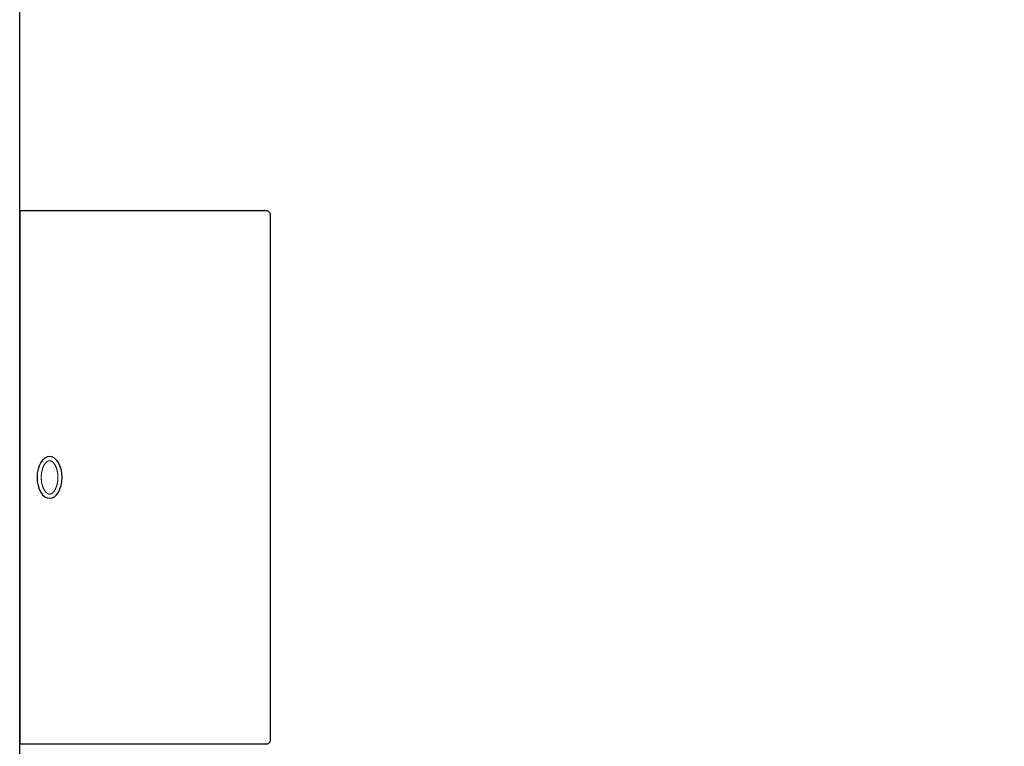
# Model space of a CAD drawing. Header units: millimetres. Extents: x 6161 to 8965, y -9035 to -5431.
# Tile 84 of 256: x 7364 to 7411, y -6869 to -6834. Entities that reach past the tile are written whole.
import ezdxf

# ---------------------------------------------------------------- set-up
doc = ezdxf.new("R2010")
doc.units = ezdxf.units.MM
doc.layers.add('Wyposazenie Wew - Urzadzenia Sanitarne', color=6, linetype='Continuous')
doc.layers.add('Ściany', color=7, linetype='Continuous')

# ---------------------------------------------------------------- blocks, each defined once
blk = doc.blocks.new('*U98')
blk.add_lwpolyline([(0, 0), (25.5, 0), (25.5, -11.8, -0.414214), (25.3, -12), (0.2, -12, -0.414214), (0, -11.8)], format="xyb", close=True)
blk.add_ellipse((12.75, -1.43), major_axis=(-1, 0), ratio=0.6)
at = {"lineweight": 0}
blk.add_open_spline([(11.95, -1.43), (11.95, -1.434), (11.95, -1.442), (11.952, -1.455), (11.954, -1.468), (11.958, -1.481), (11.963, -1.495), (11.969, -1.509), (11.976, -1.523), (11.986, -1.539), (11.996, -1.554), (12.009, -1.57), (12.023, -1.586), (12.039, -1.602), (12.057, -1.619), (12.077, -1.635), (12.098, -1.651), (12.121, -1.667), (12.146, -1.683), (12.173, -1.698), (12.201, -1.713), (12.23, -1.727), (12.261, -1.74), (12.293, -1.753), (12.327, -1.765), (12.362, -1.776), (12.397, -1.786), (12.434, -1.795), (12.472, -1.803), (12.51, -1.81), (12.549, -1.816), (12.589, -1.821), (12.629, -1.825), (12.669, -1.828), (12.709, -1.829), (12.75, -1.83), (12.791, -1.829), (12.831, -1.828), (12.871, -1.825), (12.911, -1.821), (12.951, -1.816), (12.99, -1.81), (13.028, -1.803), (13.066, -1.795), (13.103, -1.786), (13.138, -1.776), (13.173, -1.765), (13.207, -1.753), (13.239, -1.74), (13.27, -1.727), (13.299, -1.713), (13.327, -1.698), (13.354, -1.683), (13.379, -1.667), (13.402, -1.651), (13.423, -1.635), (13.443, -1.619), (13.461, -1.602), (13.477, -1.586), (13.491, -1.57), (13.504, -1.554), (13.514, -1.539), (13.524, -1.523), (13.531, -1.509), (13.537, -1.495), (13.542, -1.481), (13.546, -1.468), (13.548, -1.455), (13.55, -1.442), (13.55, -1.43), (13.55, -1.417), (13.548, -1.405), (13.546, -1.392), (13.542, -1.379), (13.537, -1.365), (13.531, -1.351), (13.524, -1.336), (13.514, -1.321), (13.504, -1.306), (13.491, -1.29), (13.477, -1.273), (13.461, -1.257), (13.443, -1.241), (13.423, -1.224), (13.402, -1.208), (13.379, -1.192), (13.354, -1.177), (13.327, -1.162), (13.299, -1.147), (13.27, -1.133), (13.239, -1.119), (13.207, -1.107), (13.173, -1.095), (13.138, -1.084), (13.103, -1.074), (13.066, -1.065), (13.028, -1.057), (12.99, -1.05), (12.951, -1.044), (12.911, -1.039), (12.871, -1.035), (12.831, -1.032), (12.791, -1.03), (12.75, -1.03), (12.709, -1.03), (12.669, -1.032), (12.629, -1.035), (12.589, -1.039), (12.549, -1.044), (12.51, -1.05), (12.472, -1.057), (12.434, -1.065), (12.397, -1.074), (12.362, -1.084), (12.327, -1.095), (12.293, -1.107), (12.261, -1.119), (12.23, -1.133), (12.201, -1.147), (12.173, -1.162), (12.146, -1.177), (12.121, -1.192), (12.098, -1.208), (12.077, -1.224), (12.057, -1.241), (12.039, -1.257), (12.023, -1.273), (12.009, -1.29), (11.996, -1.306), (11.986, -1.321), (11.976, -1.336), (11.969, -1.351), (11.963, -1.365), (11.958, -1.379), (11.954, -1.392), (11.952, -1.405), (11.95, -1.417), (11.95, -1.426), (11.95, -1.43)], degree=3, knots=[0, 0, 0, 0, 0.012354, 0.024928, 0.037933, 0.051567, 0.066005, 0.081398, 0.097871, 0.11552, 0.13442, 0.154621, 0.176153, 0.199028, 0.223245, 0.248788, 0.275633, 0.303748, 0.333091, 0.363616, 0.395273, 0.428006, 0.461757, 0.496462, 0.532059, 0.568479, 0.605655, 0.643514, 0.681986, 0.720996, 0.76047, 0.800332, 0.840505, 0.880912, 0.921475, 0.962117, 1.002759, 1.043322, 1.083729, 1.123902, 1.163764, 1.203238, 1.242248, 1.28072, 1.318579, 1.355755, 1.392175, 1.427772, 1.462477, 1.496228, 1.528961, 1.560618, 1.591143, 1.620486, 1.648601, 1.675446, 1.700989, 1.725206, 1.748081, 1.769613, 1.789814, 1.808714, 1.826364, 1.842836, 1.858229, 1.872667, 1.886301, 1.899306, 1.91188, 1.924234, 1.936588, 1.949162, 1.962167, 1.975801, 1.990239, 2.005632, 2.022105, 2.039754, 2.058654, 2.078855, 2.100387, 2.123262, 2.147479, 2.173022, 2.199868, 2.227982, 2.257325, 2.287851, 2.319507, 2.35224, 2.385991, 2.420696, 2.456293, 2.492713, 2.529889, 2.567748, 2.60622, 2.64523, 2.684704, 2.724566, 2.764739, 2.805146, 2.84571, 2.886351, 2.926993, 2.967556, 3.007963, 3.048136, 3.087998, 3.127472, 3.166482, 3.204954, 3.242814, 3.279989, 3.316409, 3.352006, 3.386712, 3.420462, 3.453195, 3.484852, 3.515377, 3.54472, 3.572835, 3.59968, 3.625223, 3.64944, 3.672315, 3.693847, 3.714048, 3.732948, 3.750598, 3.76707, 3.782463, 3.796901, 3.810535, 3.82354, 3.836114, 3.848468, 3.848468, 3.848468, 3.848468], dxfattribs=at)

msp = doc.modelspace()

# ---------------------------------------------------------------- linework, layer by layer
at = {"layer": 'Ściany'}
msp.add_lwpolyline([(7799.668, -7008.317), (7524.031, -7008.317), (7524.031, -6794.85), (7514.031, -6794.85), (7514.031, -6898.317), (7504.031, -6898.317), (7504.031, -6908.317), (7514.031, -6908.317), (7514.031, -7008.317), (7374.031, -7008.317), (7374.031, -6908.317), (7414.031, -6908.317), (7414.031, -6898.317), (7364.031, -6898.317), (7364.031, -6639.85)], dxfattribs=at)

# ---------------------------------------------------------------- block references
at = {"layer": 'Wyposazenie Wew - Urzadzenia Sanitarne', "xscale": -1, "rotation": 89.99999999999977}
msp.add_blockref('*U98', (7364.031, -6843.098), dxfattribs=at)

doc.saveas('drawing.dxf')
